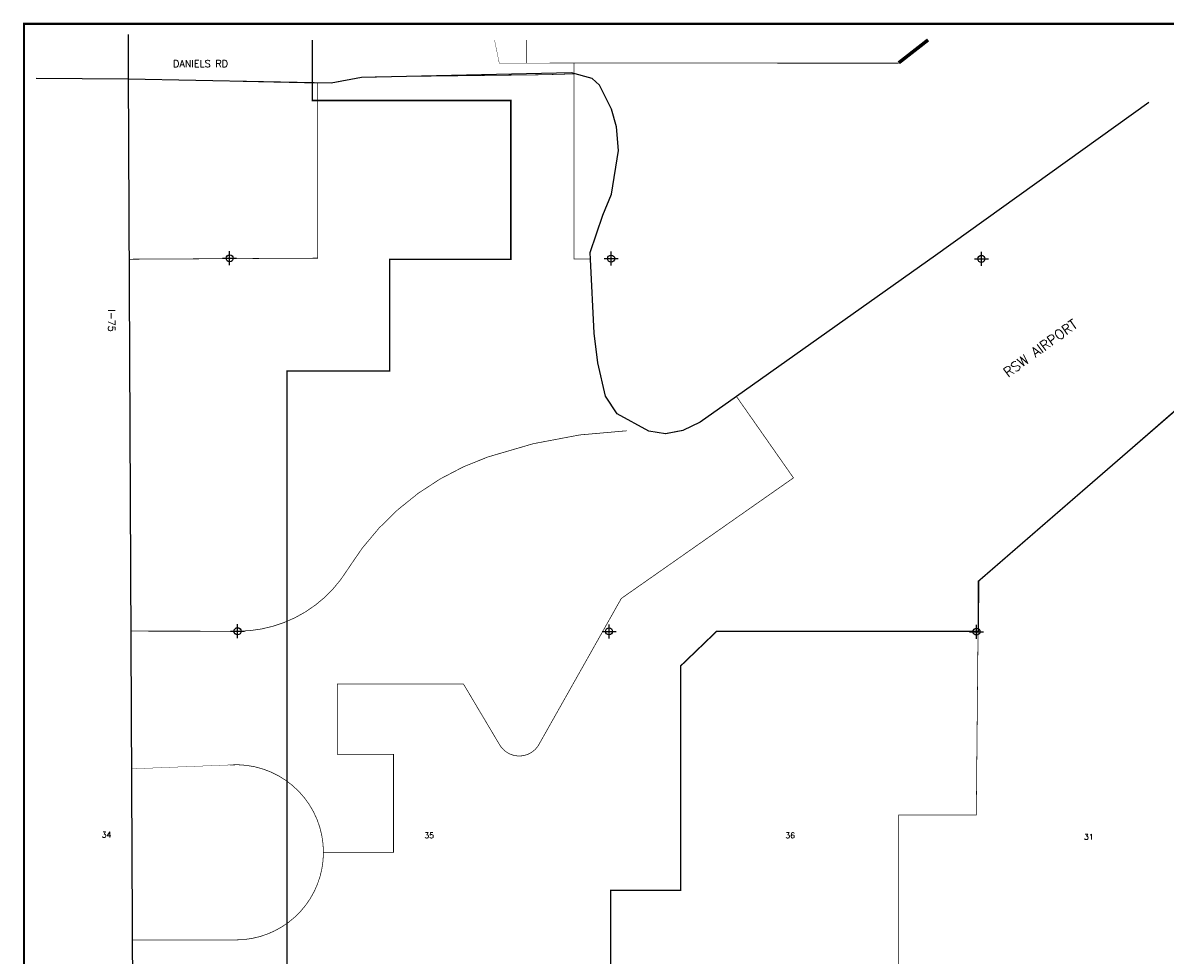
# Model space of a CAD drawing. Extents: x 213301 to 312511, y 784905 to 806134.
# Tile 3 of 7: x 238506 to 254813, y 792832 to 806134. Entities that reach past the tile are written whole.
import ezdxf

# ---------------------------------------------------------------- set-up
doc = ezdxf.new("R2010")
doc.units = 0
doc.header["$LTSCALE"] = 800
doc.header["$PDMODE"] = 34
doc.header["$PDSIZE"] = 100
doc.linetypes.add('DASHED', pattern=[0])
for name, color, linetype in [('AIR', 10, 'CONTINUOUS'), ('BORDER', 1, 'CONTINUOUS'), ('MAJROADS', 9, 'CONTINUOUS'), ('SEC', 2, 'CONTINUOUS'), ('SUBBASINS', 6, 'DASHED'), ('TEXT', 7, 'CONTINUOUS')]:
    doc.layers.add(name, color=color, linetype=linetype)
doc.styles.get("Standard").update_dxf_attribs({"font": 'ROMANT'})

msp = doc.modelspace()

# ---------------------------------------------------------------- linework, layer by layer
at = {"layer": 'AIR', "color": 0}
for points, const_width in [([(251011, 805565), (251429, 805891)], 50), ([(261064, 805891), (252149, 798169), (252147, 797451), (248409, 797451), (247896, 796958), (247896, 793758), (246899, 793758), (246899, 792175), (244144, 792175), (242278, 792175), (242278, 801166), (243741, 801166), (243741, 802762), (245472, 802762), (245472, 805027), (242639, 805027), (242639, 805891)], 20), ([(245239, 805891), (245307, 805561), (251011, 805565)], 5)]:
    msp.add_lwpolyline(points, dxfattribs=dict(at, const_width=const_width))
at = {"layer": 'BORDER', "color": 0, "const_width": 29.7}
msp.add_lwpolyline([(238521, 784920), (271191, 784920), (271191, 806120), (238521, 806120)], close=True, dxfattribs=at)
at = {"layer": 'MAJROADS', "color": 0}
for points in [[(240011, 805966), (240008, 805417), (240073, 792256), (240195, 785452), (240196, 785055)], [(246610, 802764), (246605, 802860), (246788, 803391), (246911, 803690), (247007, 804313), (246983, 804649), (246908, 804903), (246739, 805247), (246632, 805342), (246339, 805423), (243341, 805357), (242908, 805276), (240009, 805329), (238697, 805340)], [(254581, 804997), (251537, 802815), (248694, 800803)], [(248694, 800803), (248175, 800435), (247928, 800318), (247682, 800271), (247444, 800309), (246991, 800557), (246824, 800807), (246713, 801282), (246661, 801706), (246610, 802764)]]:
    msp.add_lwpolyline(points, dxfattribs=at)
at = {"layer": 'SEC', "color": 0}
for p in [(241458, 802775), (246904, 802771), (252190, 802767), (241571, 797454), (246875, 797451), (252120, 797447)]:
    msp.add_point(p, dxfattribs=at)
at = {"layer": 'SUBBASINS', "color": 0, "linetype": 'DASHED', "const_width": 10}
msp.add_lwpolyline([(251427, 805891), (251002, 805558), (246372, 805562), (246372, 802763), (246610, 802763), (246661, 801705), (246713, 801281), (246824, 800806), (246991, 800557), (247444, 800308), (247682, 800270), (247928, 800317), (248175, 800435), (248694, 800802), (249507, 799642), (247049, 797921), (245878, 795846, -0.585085), (245313, 795832), (244797, 796699), (242997, 796699), (242997, 795699), (243797, 795699), (243797, 794299), (242797, 794299, -0.414214), (241547, 793049), (240069, 793049)], format="xyb", dxfattribs=at)
msp.add_lwpolyline([(240149, 788026), (246476, 788026), (246476, 788926), (248738, 791189), (249658, 790269), (249658, 789969), (249958, 789969), (250311, 790323), (250511, 790323), (250511, 792190), (251011, 792190), (251011, 794830), (252117, 794830), (252149, 798169), (258866, 804008), (257735, 805139), (258159, 805564), (258101, 805891)], dxfattribs=at)
at = {"layer": 'SUBBASINS', "color": 0, "const_width": 10}
for points in [[(245694, 805558), (245694, 805891)], [(242716, 805279), (242716, 802777), (240021, 802762)], [(246372, 805406), (245941, 805394), (243372, 805362), (242949, 805281), (242608, 805277), (241460, 805302)]]:
    msp.add_lwpolyline(points, dxfattribs=at)
msp.add_lwpolyline([(240047, 797455), (241571, 797454, 0.260683), (243139, 798330, -0.173253), (245144, 799940, -0.07369), (247128, 800314, -1.496748)], format="xyb", dxfattribs=at)
at = {"layer": 'SUBBASINS', "color": 0}
msp.add_lwpolyline([(240057, 795490, 5, 5, 0), (241460, 795546, 10, 10, -0.43466), (242797, 794299, 10, 10, 46.301622)], format="xyseb", dxfattribs=at)

# ---------------------------------------------------------------- texts
at = {"layer": 'MAJROADS', "color": 0}
msp.add_text('DANIELS RD', height=100, dxfattribs=at).set_placement((240651, 805504))
msp.add_text('I-75', height=100, rotation=270, dxfattribs=at).set_placement((239725, 802045))
at = {"layer": 'TEXT', "color": 0}
msp.add_text('RSW AIRPORT', height=140, rotation=36.0372, dxfattribs=at).set_placement((252570, 801069))
for s, p in [('34', (239633, 794509)), ('35', (244239, 794500)), ('36', (249392, 794500)), ('31', (253654, 794480))]:
    msp.add_text(s, height=80, dxfattribs=at).set_placement(p)

doc.saveas('drawing.dxf')
